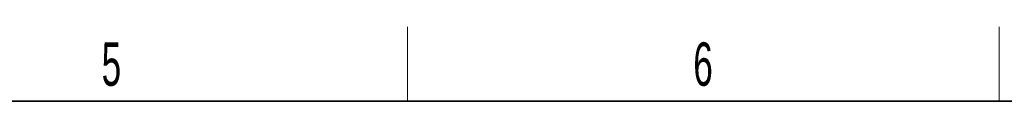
# Model space of a CAD drawing. Header units: millimetres. Extents: x 5 to 418, y 2 to 292.
# Tile 28 of 32: x 233.45 to 312.92, y 282.5 to 288.5. Entities that reach past the tile are written whole.
import ezdxf

# ---------------------------------------------------------------- set-up
doc = ezdxf.new("R2010")
doc.units = ezdxf.units.MM
doc.layers.add('SLD-0', color=7, linetype='Continuous')
doc.styles.add('SLDTEXTSTYLE0', font='TXT', dxfattribs={"width": 0.605})

msp = doc.modelspace()

# ---------------------------------------------------------------- linework, layer by layer
at = {"layer": 'SLD-0', "lineweight": 18}
for p, q in [((264.75, 282.5), (264.75, 288.5)), ((312.5, 282.5), (312.5, 288.5))]:
    msp.add_line(p, q, dxfattribs=at)
at = {"layer": 'SLD-0', "lineweight": 35}
msp.add_line((408, 282.5), (26, 282.5), dxfattribs=at)

# ---------------------------------------------------------------- texts
at = {"layer": 'SLD-0', "char_height": 3.5, "attachment_point": 2, "style": 'SLDTEXTSTYLE0'}
for s, insert in [('5', (240.8527, 287.243)), ('6', (288.6027, 287.243))]:
    msp.add_mtext(s, dxfattribs=dict(at, insert=insert))

doc.saveas('drawing.dxf')
